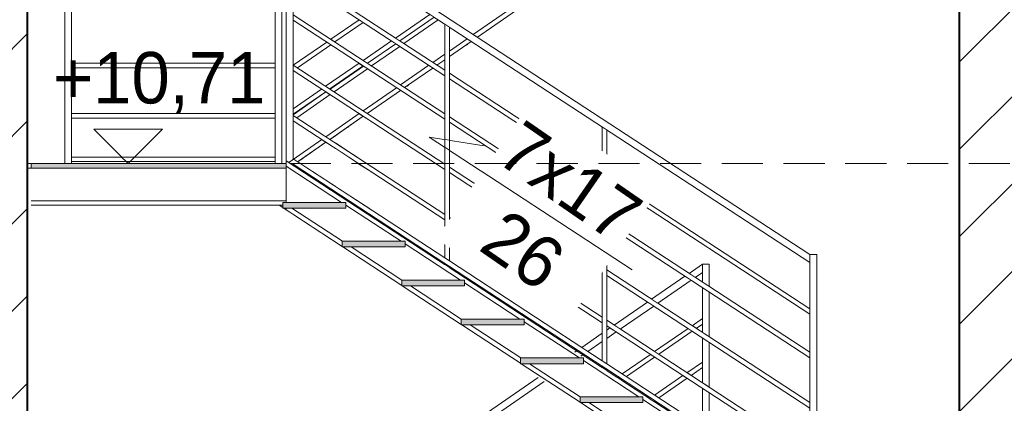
# Model space of a CAD drawing. Header units: millimetres. Extents: x 67877 to 166263, y -957 to 33454.
# Tile 64 of 98: x 79892 to 84198, y 16748 to 18424. Entities that reach past the tile are written whole.
import ezdxf

# ---------------------------------------------------------------- set-up
doc = ezdxf.new("R2010")
doc.units = ezdxf.units.MM
doc.linetypes.add('Przerywana gęsta', pattern=[135, 90, -45])
doc.linetypes.add('Wipeout_Contour', pattern=[1000, 0, -1000])
for name, color, linetype, lineweight in [('0_Nr_pióra__1', 7, 'Continuous', 13), ('0_Nr_pióra__103', 7, 'Continuous', 5), ('0_Nr_pióra__7', 7, 'Continuous', 20), ('inw_schody zewnętrzne_Nr_pióra__1', 7, 'Continuous', 13), ('inw_schody zewnętrzne_Nr_pióra__27', 7, 'Continuous', 40), ('inw_ściany zewnętrzne_Nr_pióra__61', 251, 'Continuous', 13)]:
    doc.layers.add(name, color=color, linetype=linetype, lineweight=lineweight)
doc.layers.add('inw_schody zewnętrzne', color=7, linetype='Continuous')
doc.styles.add('STYL_AUTOMATYCZNY_1', font='GOTHIC.TTF')
pattern_1 = [(45, (51469.33, 7089.58), (-190.9188, 190.9188), [])]

# ---------------------------------------------------------------- blocks, each defined once
blk = doc.blocks.new('Wymiary_57_4', base_point=(768627.9, 14933.1))
at = {"layer": '0_Nr_pióra__1', "linetype": 'Continuous'}
for p, q in [((768627.9, 14933.1), (768477.9, 15083.1)), ((768477.9, 15083.1), (768777.9, 15083.1)), ((768777.9, 15083.1), (768627.9, 14933.1))]:
    blk.add_line(p, q, dxfattribs=at)
at = {"layer": '0_Nr_pióra__1', "insert": (768299.9, 15153.5), "char_height": 225, "attachment_point": 7, "style": 'STYL_AUTOMATYCZNY_1'}
blk.add_mtext('\\A1;{\\pql;\\fCentury Gothic|b0|i0|c238|p34;+10,71}', dxfattribs=at)

msp = doc.modelspace()

# ---------------------------------------------------------------- linework, layer by layer
at = {"layer": '0_Nr_pióra__103', "linetype": 'Continuous'}
msp.add_line((80088.784, 17796.011), (80088.784, 18884.063), dxfattribs=at)

# ---------------------------------------------------------------- wipeouts: each hides what was drawn before it
at = {"linetype": 'Wipeout_Contour', "ltscale": 2310796.565245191}
msp.add_wipeout([(81840.364, 18311.011), (81852.816, 18311.011), (81852.816, 18319.632)], dxfattribs=at)
at = {"linetype": 'Wipeout_Contour', "ltscale": 3075917.023859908}
msp.add_wipeout([(80118.784, 18234.063), (80118.784, 18214.063), (81008.756, 18214.063), (81008.756, 18234.063)], dxfattribs=at)
at = {"linetype": 'Wipeout_Contour', "ltscale": 2310005.949839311}
msp.add_wipeout([(81592.816, 18139.632), (81580.364, 18131.011), (81592.816, 18131.011)], dxfattribs=at)
at = {"linetype": 'Wipeout_Contour', "ltscale": 3075899.570797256}
msp.add_wipeout([(80118.784, 18014.063), (80118.784, 17994.063), (81008.756, 17994.063), (81008.756, 18014.063)], dxfattribs=at)
at = {"linetype": 'Wipeout_Contour', "ltscale": 3078064.914959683}
msp.add_wipeout([(81086.573, 17789.156), (81127.536, 17762.373), (81127.536, 17796.011), (81096.475, 17796.011)], dxfattribs=at).dxf.layer = 'inw_schody zewnętrzne'
at = {"linetype": 'Wipeout_Contour', "ltscale": 3089477.400745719}
msp.add_wipeout([(83976.503, 17796.011), (83976.503, 14826.011), (84001.087, 14826.011), (84001.087, 17796.011)], dxfattribs=at).dxf.layer = 'inw_schody zewnętrzne'
at = {"linetype": 'Wipeout_Contour', "ltscale": 3073271.289818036}
msp.add_wipeout([(79949.128, 17776.011), (79924.544, 17776.011), (79924.544, 14826.011), (79949.128, 14826.011)], dxfattribs=at).dxf.layer = 'inw_schody zewnętrzne'

# ---------------------------------------------------------------- next in the draw order: linework, layer by layer
at = {"layer": '0_Nr_pióra__103', "linetype": 'Continuous'}
for p, q in [((81008.756, 18234.063), (80118.784, 18234.063)), ((81008.756, 18214.063), (80118.784, 18214.063)), ((81008.756, 18014.063), (80118.784, 18014.063)), ((81008.756, 17994.063), (80118.784, 17994.063))]:
    msp.add_line(p, q, dxfattribs=at)

# ---------------------------------------------------------------- next in the draw order: wipeouts: each hides what was drawn before it
at = {"linetype": 'Wipeout_Contour', "ltscale": 3089695.116311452}
msp.add_wipeout([(83976.503, 20506.011), (83976.503, 17796.011), (84001.087, 17796.011), (84001.087, 20506.011)], dxfattribs=at).dxf.layer = 'inw_schody zewnętrzne'
at = {"linetype": 'Wipeout_Contour', "ltscale": 3078428.610153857}
msp.add_wipeout([(81127.536, 17762.373), (81274.472, 17666.299), (81274.472, 17796.011), (81127.536, 17796.011)], dxfattribs=at).dxf.layer = 'inw_schody zewnętrzne'
at = {"linetype": 'Wipeout_Contour', "ltscale": 3073492.840579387}
msp.add_wipeout([(79949.128, 17776.011), (79949.128, 14826.011), (80035.337, 14826.011), (80035.337, 17776.011)], dxfattribs=at).dxf.layer = 'inw_schody zewnętrzne'

# ---------------------------------------------------------------- next in the draw order: wipeouts: each hides what was drawn before it
at = {"linetype": 'Wipeout_Contour', "ltscale": 3089473.5808469}
msp.add_wipeout([(83890.294, 20506.011), (83890.294, 17796.011), (83976.503, 17796.011), (83976.503, 20506.011)], dxfattribs=at).dxf.layer = 'inw_schody zewnętrzne'
at = {"linetype": 'Wipeout_Contour', "ltscale": 3073490.012240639}
msp.add_wipeout([(79924.544, 20486.011), (79924.544, 17796.011), (79949.128, 17796.011), (79949.128, 20486.011)], dxfattribs=at).dxf.layer = 'inw_schody zewnętrzne'
at = {"linetype": 'Wipeout_Contour', "ltscale": 2308572.305049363}
msp.add_wipeout([(81096.475, 17796.011), (81127.536, 17796.011), (81127.536, 17817.515)], dxfattribs=at).dxf.layer = 'inw_schody zewnętrzne'
at = {"linetype": 'Wipeout_Contour', "ltscale": 3079018.402524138}
msp.add_wipeout([(81274.472, 17796.011), (81274.472, 17666.299), (81424.357, 17568.298), (81424.357, 17796.011)], dxfattribs=at).dxf.layer = 'inw_schody zewnętrzne'
at = {"linetype": 'Wipeout_Contour', "ltscale": 9280656.49350918}
msp.add_wipeout([(84225.838, 17796.011), (84001.087, 17796.011), (84001.087, 14826.011), (84225.838, 14826.011), (84632.483, 14826.011), (85176.674, 14826.011), (85950.368, 14826.011), (86059.331, 14826.011), (86059.331, 17796.011), (85950.368, 17796.011), (85176.674, 17796.011), (84632.483, 17796.011)], dxfattribs=at).dxf.layer = 'inw_schody zewnętrzne'

# ---------------------------------------------------------------- next in the draw order: hatches: boundary and pattern name
at = {"layer": 'inw_schody zewnętrzne_Nr_pióra__1', "linetype": 'Continuous'}
h = msp.add_hatch(dxfattribs=at)
h.set_pattern_fill('Bloczki_ceramiczne_0004', color=256, style=0, pattern_type=2)
h.set_pattern_definition(pattern_1)
h.paths.add_polyline_path([(84225.838, 17796.011), (84001.087, 17796.011), (84001.087, 14826.011), (84225.838, 14826.011), (84632.483, 14826.011), (85176.674, 14826.011), (85950.368, 14826.011), (86059.331, 14826.011), (86059.331, 17796.011), (85950.368, 17796.011), (85176.674, 17796.011), (84632.483, 17796.011)])

# ---------------------------------------------------------------- next in the draw order: wipeouts: each hides what was drawn before it
at = {"linetype": 'Wipeout_Contour', "ltscale": 3073374.181215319}
msp.add_wipeout([(79931.102, 17796.011), (79931.102, 17776.011), (79942.032, 17776.011), (79942.032, 17796.011)], dxfattribs=at)
at = {"linetype": 'Wipeout_Contour', "ltscale": 4617516.29911657}
msp.add_wipeout([(81057.816, 17601.011), (81057.816, 17592.898), (81302.816, 17432.705), (81302.816, 17456.011), (81303.352, 17456.011), (81081.587, 17601.011)], dxfattribs=at)
at = {"linetype": 'Wipeout_Contour', "ltscale": 3078434.555820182}
msp.add_wipeout([(81274.472, 17919.24), (81127.536, 17817.515), (81127.536, 17796.011), (81274.472, 17796.011)], dxfattribs=at).dxf.layer = 'inw_schody zewnętrzne'

# ---------------------------------------------------------------- next in the draw order: wipeouts: each hides what was drawn before it
at = {"linetype": 'Wipeout_Contour', "ltscale": 3073339.213501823}
msp.add_wipeout([(79924.544, 17796.011), (79924.544, 17776.011), (79931.102, 17776.011), (79931.102, 17796.011)], dxfattribs=at)
at = {"linetype": 'Wipeout_Contour', "ltscale": 3849326.165786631}
msp.add_wipeout([(81305.407, 17431.011), (81562.816, 17262.705), (81562.816, 17286.011), (81563.352, 17286.011), (81341.587, 17431.011)], dxfattribs=at)
at = {"linetype": 'Wipeout_Contour', "ltscale": 9281308.779943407}
msp.add_wipeout([(84225.838, 20506.011), (84001.087, 20506.011), (84001.087, 17796.011), (84225.838, 17796.011), (84632.483, 17796.011), (85176.674, 17796.011), (85950.368, 17796.011), (86059.331, 17796.011), (86059.331, 20506.011), (85950.368, 20506.011), (85176.674, 20506.011), (84632.483, 20506.011)], dxfattribs=at).dxf.layer = 'inw_schody zewnętrzne'
at = {"linetype": 'Wipeout_Contour', "ltscale": 5388248.501727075}
msp.add_wipeout([(81274.472, 17919.24), (81274.472, 17796.011), (81424.357, 17796.011), (81424.357, 18023.006), (81332.816, 17959.632), (81332.816, 17951.011), (81320.364, 17951.011)], dxfattribs=at).dxf.layer = 'inw_schody zewnętrzne'

# ---------------------------------------------------------------- next in the draw order: hatches: boundary and pattern name
at = {"layer": 'inw_schody zewnętrzne_Nr_pióra__1', "linetype": 'Continuous'}
h = msp.add_hatch(dxfattribs=at)
h.set_pattern_fill('Bloczki_ceramiczne_0004', color=256, style=0, pattern_type=2)
h.set_pattern_definition(pattern_1)
h.paths.add_polyline_path([(84225.838, 20506.011), (84001.087, 20506.011), (84001.087, 17796.011), (84225.838, 17796.011), (84632.483, 17796.011), (85176.674, 17796.011), (85950.368, 17796.011), (86059.331, 17796.011), (86059.331, 20506.011), (85950.368, 20506.011), (85176.674, 20506.011), (84632.483, 20506.011)])

# ---------------------------------------------------------------- next in the draw order: linework, layer by layer
at = {"layer": 'inw_schody zewnętrzne_Nr_pióra__27', "linetype": 'Continuous'}
for p, q in [((84001.087, 20506.011), (84001.087, 17796.011)), ((84001.087, 17796.011), (84001.087, 14826.011))]:
    msp.add_line(p, q, dxfattribs=at)

# ---------------------------------------------------------------- next in the draw order: wipeouts: each hides what was drawn before it
at = {"linetype": 'Wipeout_Contour', "ltscale": 2309215.453413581}
msp.add_wipeout([(81320.364, 17951.011), (81332.816, 17951.011), (81332.816, 17959.632)], dxfattribs=at)
at = {"linetype": 'Wipeout_Contour', "ltscale": 3850610.051950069}
msp.add_wipeout([(81601.587, 17261.011), (81565.407, 17261.011), (81822.816, 17092.705), (81822.816, 17116.011), (81823.352, 17116.011)], dxfattribs=at)
at = {"linetype": 'Wipeout_Contour', "ltscale": 9207591.95235214}
msp.add_wipeout([(77866.301, 17796.011), (77866.301, 14826.011), (77975.263, 14826.011), (78748.957, 14826.011), (79293.148, 14826.011), (79699.793, 14826.011), (79924.544, 14826.011), (79924.544, 17796.011), (79699.793, 17796.011), (79293.148, 17796.011), (78748.957, 17796.011), (77975.263, 17796.011)], dxfattribs=at).dxf.layer = 'inw_schody zewnętrzne'

# ---------------------------------------------------------------- next in the draw order: hatches: boundary and pattern name
at = {"layer": 'inw_schody zewnętrzne_Nr_pióra__1', "linetype": 'Continuous'}
h = msp.add_hatch(dxfattribs=at)
h.set_pattern_fill('Bloczki_ceramiczne_0004', color=256, style=0, pattern_type=2)
h.set_pattern_definition(pattern_1)
h.paths.add_polyline_path([(77866.301, 17796.011), (77866.301, 14826.011), (77975.263, 14826.011), (78748.957, 14826.011), (79293.148, 14826.011), (79699.793, 14826.011), (79924.544, 14826.011), (79924.544, 17796.011), (79699.793, 17796.011), (79293.148, 17796.011), (78748.957, 17796.011), (77975.263, 17796.011)])

# ---------------------------------------------------------------- next in the draw order: wipeouts: each hides what was drawn before it
at = {"linetype": 'Wipeout_Contour', "ltscale": 3081563.910637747}
msp.add_wipeout([(82877.816, 19248.174), (81057.816, 17988.174), (81057.816, 17964.092), (82877.816, 19224.092)], dxfattribs=at)
at = {"linetype": 'Wipeout_Contour', "ltscale": 3851894.136524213}
msp.add_wipeout([(81825.406, 17091.011), (82082.816, 16922.705), (82082.816, 16946.011), (82083.352, 16946.011), (81861.587, 17091.011)], dxfattribs=at)

# ---------------------------------------------------------------- next in the draw order: wipeouts: each hides what was drawn before it
at = {"linetype": 'Wipeout_Contour', "ltscale": 3081588.223233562}
msp.add_wipeout([(81068.684, 17800.853), (81086.573, 17789.156), (82877.816, 19029.247), (82877.816, 19053.329)], dxfattribs=at)
at = {"linetype": 'Wipeout_Contour', "ltscale": 3853178.419339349}
msp.add_wipeout([(82121.588, 16921.011), (82085.407, 16921.011), (82342.816, 16752.705), (82342.816, 16776.011), (82343.352, 16776.011)], dxfattribs=at)
at = {"linetype": 'Wipeout_Contour', "ltscale": 9208249.414466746}
msp.add_wipeout([(77866.301, 20506.011), (77866.301, 17796.011), (77975.263, 17796.011), (78748.957, 17796.011), (79293.148, 17796.011), (79699.793, 17796.011), (79924.544, 17796.011), (79924.544, 20506.011), (79699.793, 20506.011), (79293.148, 20506.011), (78748.957, 20506.011), (77975.263, 20506.011)], dxfattribs=at).dxf.layer = 'inw_schody zewnętrzne'

# ---------------------------------------------------------------- next in the draw order: hatches: boundary and pattern name
at = {"layer": 'inw_schody zewnętrzne_Nr_pióra__1', "linetype": 'Continuous'}
h = msp.add_hatch(dxfattribs=at)
h.set_pattern_fill('Bloczki_ceramiczne_0004', color=256, style=0, pattern_type=2)
h.set_pattern_definition(pattern_1)
h.paths.add_polyline_path([(77866.301, 20506.011), (77866.301, 17796.011), (77975.263, 17796.011), (78748.957, 17796.011), (79293.148, 17796.011), (79699.793, 17796.011), (79924.544, 17796.011), (79924.544, 20506.011), (79699.793, 20506.011), (79293.148, 20506.011), (78748.957, 20506.011), (77975.263, 20506.011)])

# ---------------------------------------------------------------- next in the draw order: linework, layer by layer
at = {"layer": '0_Nr_pióra__1', "linetype": 'Continuous'}
for p, q in [((79924.544, 17796.011), (79931.102, 17796.011)), ((79931.102, 17796.011), (79942.032, 17796.011)), ((79942.032, 17796.011), (79942.032, 17776.011)), ((79924.544, 17776.011), (79931.102, 17776.011)), ((79931.102, 17776.011), (79942.032, 17776.011))]:
    msp.add_line(p, q, dxfattribs=at)
at = {"layer": 'inw_schody zewnętrzne_Nr_pióra__27', "linetype": 'Continuous'}
for p, q in [((79924.544, 20506.011), (79924.544, 17796.011)), ((79924.544, 17796.011), (79924.544, 14826.011))]:
    msp.add_line(p, q, dxfattribs=at)

# ---------------------------------------------------------------- next in the draw order: wipeouts: each hides what was drawn before it
at = {"linetype": 'Wipeout_Contour', "ltscale": 2308630.080618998}
msp.add_wipeout([(81299.908, 17626.011), (81057.816, 17784.302), (81057.816, 17626.011)], dxfattribs=at)
at = {"linetype": 'Wipeout_Contour', "ltscale": 3854462.899920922}
msp.add_wipeout([(82381.587, 16751.011), (82345.406, 16751.011), (82602.816, 16582.705), (82602.816, 16606.011), (82603.352, 16606.011)], dxfattribs=at)

# ---------------------------------------------------------------- next in the draw order: wipeouts: each hides what was drawn before it
at = {"linetype": 'Wipeout_Contour', "ltscale": 3848591.034814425}
msp.add_wipeout([(81081.587, 17601.011), (81303.352, 17456.011), (81559.908, 17456.011), (81317.816, 17614.302), (81317.816, 17601.011)], dxfattribs=at)

# ---------------------------------------------------------------- next in the draw order: wipeouts: each hides what was drawn before it
at = {"linetype": 'Wipeout_Contour', "ltscale": 3849874.683319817}
msp.add_wipeout([(81341.587, 17431.011), (81563.352, 17286.011), (81819.908, 17286.011), (81577.816, 17444.302), (81577.816, 17431.011)], dxfattribs=at)

# ---------------------------------------------------------------- next in the draw order: wipeouts: each hides what was drawn before it
at = {"linetype": 'Wipeout_Contour', "ltscale": 3851158.530493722}
msp.add_wipeout([(81837.816, 17261.011), (81601.587, 17261.011), (81823.352, 17116.011), (82079.908, 17116.011), (81837.816, 17274.302)], dxfattribs=at)

# ---------------------------------------------------------------- next in the draw order: wipeouts: each hides what was drawn before it
at = {"linetype": 'Wipeout_Contour', "ltscale": 3852442.575951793}
msp.add_wipeout([(81861.587, 17091.011), (82083.352, 16946.011), (82339.908, 16946.011), (82097.816, 17104.302), (82097.816, 17091.011)], dxfattribs=at)

# ---------------------------------------------------------------- next in the draw order: wipeouts: each hides what was drawn before it
at = {"linetype": 'Wipeout_Contour', "ltscale": 3853726.819682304}
msp.add_wipeout([(82121.587, 16921.011), (82343.352, 16776.011), (82599.908, 16776.011), (82357.816, 16934.302), (82357.816, 16921.011)], dxfattribs=at)

# ---------------------------------------------------------------- next in the draw order: wipeouts: each hides what was drawn before it
at = {"linetype": 'Wipeout_Contour', "ltscale": 3855011.261268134}
msp.add_wipeout([(82617.816, 16751.011), (82381.587, 16751.011), (82603.352, 16606.011), (82859.908, 16606.011), (82617.816, 16764.302)], dxfattribs=at)

# ---------------------------------------------------------------- next in the draw order: wipeouts: each hides what was drawn before it
at = {"linetype": 'Wipeout_Contour', "ltscale": 20033669.77362396}
msp.add_wipeout([(81057.816, 17784.302), (81299.908, 17626.011), (81317.816, 17626.011), (81317.816, 17614.302), (81559.908, 17456.011), (81577.816, 17456.011), (81577.816, 17444.302), (81819.908, 17286.011), (81837.816, 17286.011), (81837.816, 17274.302), (82079.908, 17116.011), (82097.816, 17116.011), (82097.816, 17104.302), (82339.908, 16946.011), (82357.816, 16946.011), (82357.816, 16934.302), (82599.908, 16776.011), (82617.816, 16776.011), (82617.816, 16764.302), (82859.908, 16606.011), (82877.816, 16606.011), (82877.816, 16594.302), (83119.908, 16436.011), (83137.816, 16436.011), (83137.816, 16447.959), (81057.816, 17807.959)], dxfattribs=at)

# ---------------------------------------------------------------- next in the draw order: hatches: boundary and pattern name
at = {"layer": '0_Nr_pióra__1', "linetype": 'Continuous'}
for points in [[(81057.816, 17776.011), (81057.816, 17796.011), (79942.032, 17796.011), (79942.032, 17776.011)], [(81317.816, 17601.011), (81317.816, 17626.011), (81042.816, 17626.011), (81042.816, 17601.011)], [(81577.816, 17431.011), (81577.816, 17456.011), (81302.816, 17456.011), (81302.816, 17431.011)], [(81837.816, 17261.011), (81837.816, 17286.011), (81562.816, 17286.011), (81562.816, 17261.011)], [(82097.816, 17091.011), (82097.816, 17116.011), (81822.816, 17116.011), (81822.816, 17091.011)], [(82357.816, 16921.011), (82357.816, 16946.011), (82082.816, 16946.011), (82082.816, 16921.011)], [(82617.816, 16751.011), (82617.816, 16776.011), (82342.816, 16776.011), (82342.816, 16751.011)]]:
    msp.add_hatch(color=256, dxfattribs=at).paths.add_polyline_path(points)

# ---------------------------------------------------------------- next in the draw order: linework, layer by layer
at = {"layer": '0_Nr_pióra__103', "linetype": 'Continuous'}
for p, q in [((81057.816, 17807.959), (81057.816, 17796.011)), ((81057.816, 17796.011), (81057.816, 17776.011)), ((81057.816, 17776.011), (79942.032, 17776.011)), ((81057.816, 17776.011), (81057.816, 17626.011)), ((81057.816, 17633.384), (79942.032, 17633.384)), ((81042.816, 17613.384), (79942.032, 17613.384)), ((80809.352, 17613.384), (81042.816, 17613.384)), ((81042.816, 17626.011), (81042.816, 17601.011)), ((81057.816, 17601.011), (81057.816, 17592.898)), ((81562.816, 17286.011), (81562.816, 17261.011)), ((82342.816, 16776.011), (82342.816, 16751.011))]:
    msp.add_line(p, q, dxfattribs=at)

# ---------------------------------------------------------------- next in the draw order: wipeouts: each hides what was drawn before it
at = {"linetype": 'Wipeout_Contour', "ltscale": 3080018.374883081}
msp.add_wipeout([(82159.057, 16860.907), (81063.208, 16106.226), (81080.223, 16081.518), (82186.19, 16843.167)], dxfattribs=at)

# ---------------------------------------------------------------- next in the draw order: linework, layer by layer
at = {"layer": '0_Nr_pióra__103', "linetype": 'Continuous'}
for p, q in [((81078.208, 16116.556), (82159.057, 16860.907)), ((81080.223, 16081.518), (82186.19, 16843.167))]:
    msp.add_line(p, q, dxfattribs=at)

# ---------------------------------------------------------------- next in the draw order: wipeouts: each hides what was drawn before it
at = {"linetype": 'Wipeout_Contour', "ltscale": 3082538.739325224}
msp.add_wipeout([(81087.816, 18874.271), (81087.816, 18838.445), (83346.561, 17363.914), (83362.96, 17389.035)], dxfattribs=at)
at = {"linetype": 'Wipeout_Contour', "ltscale": 3075884.700226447}
msp.add_wipeout([(80118.784, 17824.063), (80118.784, 17804.063), (81008.756, 17804.063), (81008.756, 17824.063)], dxfattribs=at)

# ---------------------------------------------------------------- next in the draw order: linework, layer by layer
at = {"layer": '0_Nr_pióra__103', "linetype": 'Continuous'}
for p, q in [((81875.98, 18359.75), (82883.754, 19057.44)), ((81893.883, 18348.063), (82918.539, 19057.44)), ((80118.784, 17796.011), (80118.784, 18854.063)), ((81008.756, 17796.011), (81008.756, 18854.063)), ((81057.816, 17796.011), (79942.032, 17796.011)), ((81008.756, 17824.063), (80118.784, 17824.063)), ((81008.756, 17804.063), (80118.784, 17804.063)), ((83377.854, 17379.079), (83377.854, 17398.663)), ((83377.854, 16291.011), (83377.854, 17379.079))]:
    msp.add_line(p, q, dxfattribs=at)

# ---------------------------------------------------------------- next in the draw order: block references
at = {"linetype": 'Continuous'}
msp.add_blockref('Wymiary_57_4', (80365.885, 17796.011), dxfattribs=at)

# ---------------------------------------------------------------- next in the draw order: wipeouts: each hides what was drawn before it
at = {"linetype": 'Wipeout_Contour', "ltscale": 3079289.584972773}
msp.add_wipeout([(81087.816, 17816.213), (81087.816, 17792.329), (81751.149, 17359.299), (81751.149, 17383.183)], dxfattribs=at)

# ---------------------------------------------------------------- next in the draw order: linework, layer by layer
at = {"layer": '0_Nr_pióra__103', "linetype": 'Continuous'}
for p, q in [((81302.816, 17456.011), (81302.816, 17431.011)), ((81577.816, 17456.011), (81302.816, 17456.011)), ((81577.816, 17456.011), (81577.816, 17431.011)), ((81577.816, 17431.011), (81302.816, 17431.011)), ((81562.816, 17262.705), (81305.406, 17431.011)), ((81563.352, 17286.011), (81341.587, 17431.011))]:
    msp.add_line(p, q, dxfattribs=at)

# ---------------------------------------------------------------- next in the draw order: wipeouts: each hides what was drawn before it
at = {"linetype": 'Wipeout_Contour', "ltscale": 3079304.215781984}
msp.add_wipeout([(81087.816, 17982.329), (81751.149, 17549.299), (81751.149, 17573.183), (81087.816, 18006.213)], dxfattribs=at)
at = {"linetype": 'Wipeout_Contour', "ltscale": 3081998.714021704}
msp.add_wipeout([(82439.482, 16933.832), (81771.149, 17370.127), (81771.149, 17346.242), (82439.482, 16909.948)], dxfattribs=at)

# ---------------------------------------------------------------- next in the draw order: linework, layer by layer
at = {"layer": '0_Nr_pióra__103', "linetype": 'Continuous'}
for p, q in [((81302.816, 17432.705), (81026.483, 17613.384)), ((81317.816, 17626.011), (81042.816, 17626.011)), ((81317.816, 17626.011), (81317.816, 17601.011)), ((81559.908, 17456.011), (81317.816, 17614.302)), ((81317.816, 17601.011), (81042.816, 17601.011)), ((81303.352, 17456.011), (81081.587, 17601.011)), ((82082.816, 16946.011), (82082.816, 16921.011)), ((82357.816, 16921.011), (82082.816, 16921.011)), ((82342.816, 16752.705), (82085.406, 16921.011)), ((82343.352, 16776.011), (82121.587, 16921.011))]:
    msp.add_line(p, q, dxfattribs=at)

# ---------------------------------------------------------------- next in the draw order: wipeouts: each hides what was drawn before it
at = {"linetype": 'Wipeout_Contour', "ltscale": 3079321.390953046}
msp.add_wipeout([(81087.816, 18202.329), (81751.149, 17769.299), (81751.149, 17793.183), (81087.816, 18226.213)], dxfattribs=at)
at = {"linetype": 'Wipeout_Contour', "ltscale": 3082012.890351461}
msp.add_wipeout([(81771.149, 17536.242), (82439.482, 17099.948), (82439.482, 17123.832), (81771.149, 17560.127)], dxfattribs=at)
at = {"linetype": 'Wipeout_Contour', "ltscale": 3082921.343610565}
msp.add_wipeout([(82332.079, 16980.062), (82319.25, 16971.227), (82346.382, 16953.487), (82359.232, 16962.336)], dxfattribs=at)
at = {"linetype": 'Wipeout_Contour', "ltscale": 3085154.001433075}
msp.add_wipeout([(82459.482, 16920.776), (82459.482, 16896.892), (83347.96, 16316.885), (83347.96, 16340.769)], dxfattribs=at)

# ---------------------------------------------------------------- next in the draw order: linework, layer by layer
at = {"layer": '0_Nr_pióra__103', "linetype": 'Continuous'}
for p, q in [((81068.684, 17800.853), (81212.884, 17900.684)), ((81107.292, 17803.499), (81230.787, 17888.996)), ((81086.573, 17789.156), (81089.535, 17791.207)), ((81087.816, 17788.344), (81087.816, 17792.329)), ((81299.908, 17626.011), (81057.816, 17784.302)), ((81837.816, 17286.011), (81562.816, 17286.011)), ((81837.816, 17286.011), (81837.816, 17261.011)), ((82079.908, 17116.011), (81837.816, 17274.302)), ((81837.816, 17261.011), (81562.816, 17261.011)), ((81822.816, 17092.705), (81565.406, 17261.011)), ((81823.352, 17116.011), (81601.587, 17261.011)), ((81822.816, 17116.011), (81822.816, 17091.011)), ((82097.816, 17116.011), (81822.816, 17116.011)), ((82097.816, 17116.011), (82097.816, 17091.011)), ((82097.816, 17091.011), (81822.816, 17091.011)), ((82082.816, 16922.705), (81825.406, 17091.011)), ((82083.352, 16946.011), (81861.587, 17091.011)), ((82357.816, 16946.011), (82082.816, 16946.011)), ((82357.816, 16946.011), (82357.816, 16921.011))]:
    msp.add_line(p, q, dxfattribs=at)

# ---------------------------------------------------------------- next in the draw order: wipeouts: each hides what was drawn before it
at = {"linetype": 'Wipeout_Contour', "ltscale": 3079338.817514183}
msp.add_wipeout([(81087.816, 18446.213), (81087.816, 18422.329), (81751.149, 17989.299), (81751.149, 18013.183)], dxfattribs=at)
at = {"linetype": 'Wipeout_Contour', "ltscale": 3082029.539089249}
msp.add_wipeout([(81771.149, 17756.242), (82439.482, 17319.948), (82439.482, 17343.832), (81771.149, 17780.127)], dxfattribs=at)
at = {"linetype": 'Wipeout_Contour', "ltscale": 3085167.649755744}
msp.add_wipeout([(82459.482, 17110.776), (82459.482, 17086.892), (83347.96, 16506.885), (83347.96, 16530.769)], dxfattribs=at)

# ---------------------------------------------------------------- next in the draw order: wipeouts: each hides what was drawn before it
at = {"linetype": 'Wipeout_Contour', "ltscale": 3079354.070028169}
msp.add_wipeout([(81087.816, 18612.329), (81751.149, 18179.299), (81751.149, 18203.183), (81087.816, 18636.213)], dxfattribs=at)
at = {"linetype": 'Wipeout_Contour', "ltscale": 3078267.666365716}
msp.add_wipeout([(81087.816, 18011.031), (81230.418, 18109.237), (81212.315, 18121.054), (81087.816, 18035.315)], dxfattribs=at)
at = {"linetype": 'Wipeout_Contour', "ltscale": 3082046.439000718}
msp.add_wipeout([(81771.149, 17976.242), (82439.482, 17539.948), (82439.482, 17563.832), (81771.149, 18000.127)], dxfattribs=at)
at = {"linetype": 'Wipeout_Contour', "ltscale": 3085183.686890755}
msp.add_wipeout([(82459.482, 17306.892), (83347.96, 16726.885), (83347.96, 16750.769), (82459.482, 17330.776)], dxfattribs=at)

# ---------------------------------------------------------------- next in the draw order: linework, layer by layer
at = {"layer": '0_Nr_pióra__103', "linetype": 'Continuous'}
for p, q in [((81557.749, 18139.436), (81681.244, 18224.933)), ((81575.652, 18127.749), (81699.147, 18213.246)), ((81103.69, 17995.851), (81249.488, 18096.788)), ((81230.64, 17912.976), (81376.438, 18013.914)), ((81248.543, 17901.289), (81394.341, 18002.226)), ((82602.816, 16582.705), (82345.406, 16751.011)), ((82603.352, 16606.011), (82381.587, 16751.011))]:
    msp.add_line(p, q, dxfattribs=at)

# ---------------------------------------------------------------- next in the draw order: wipeouts: each hides what was drawn before it
at = {"linetype": 'Wipeout_Contour', "ltscale": 2308522.970329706}
msp.add_wipeout([(81088.783, 18421.697), (81087.816, 18422.329), (81087.816, 18421.031)], dxfattribs=at)
at = {"linetype": 'Wipeout_Contour', "ltscale": 3078906.732690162}
msp.add_wipeout([(81230.12, 18133.316), (81248.222, 18121.498), (81394.416, 18222.178), (81376.313, 18233.995)], dxfattribs=at)
at = {"linetype": 'Wipeout_Contour', "ltscale": 2308509.720021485}
msp.add_wipeout([(81087.816, 18202.329), (81087.816, 18201.031), (81088.783, 18201.697)], dxfattribs=at)
at = {"linetype": 'Wipeout_Contour', "ltscale": 3082061.236507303}
msp.add_wipeout([(81771.149, 18166.242), (82439.482, 17729.948), (82439.482, 17753.832), (81771.149, 18190.127)], dxfattribs=at)
at = {"linetype": 'Wipeout_Contour', "ltscale": 3085199.97494735}
msp.add_wipeout([(82459.482, 17550.776), (82459.482, 17526.892), (83347.96, 16946.885), (83347.96, 16970.769)], dxfattribs=at)
at = {"linetype": 'Wipeout_Contour', "ltscale": 3083603.873661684}
msp.add_wipeout([(82509.389, 16864.312), (82496.423, 16855.383), (82514.511, 16843.556), (82527.491, 16852.495)], dxfattribs=at)
at = {"linetype": 'Wipeout_Contour', "ltscale": 3084163.407864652}
msp.add_wipeout([(82637.948, 16762.848), (82656.036, 16751.021), (82669.125, 16760.035), (82651.023, 16771.852)], dxfattribs=at)

# ---------------------------------------------------------------- next in the draw order: linework, layer by layer
at = {"layer": '0_Nr_pióra__103', "linetype": 'Continuous'}
for p, q in [((81394.194, 18026.206), (81539.992, 18127.144)), ((81412.098, 18014.519), (81557.896, 18115.456)), ((82617.816, 16776.011), (82342.816, 16776.011)), ((82617.816, 16776.011), (82617.816, 16751.011)), ((82617.816, 16751.011), (82342.816, 16751.011))]:
    msp.add_line(p, q, dxfattribs=at)

# ---------------------------------------------------------------- next in the draw order: wipeouts: each hides what was drawn before it
at = {"linetype": 'Wipeout_Contour', "ltscale": 3080678.203350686}
msp.add_wipeout([(81751.149, 18405.414), (81751.149, 17342.678), (81771.149, 17329.601), (81771.149, 18392.358)], dxfattribs=at)
at = {"linetype": 'Wipeout_Contour', "ltscale": 3078347.689233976}
msp.add_wipeout([(81088.486, 18225.776), (81106.588, 18213.959), (81252.781, 18314.638), (81234.679, 18326.455)], dxfattribs=at)
at = {"linetype": 'Wipeout_Contour', "ltscale": 3079526.276916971}
msp.add_wipeout([(81517.948, 18331.535), (81394.118, 18246.257), (81412.22, 18234.439), (81536.05, 18319.717)], dxfattribs=at)
at = {"linetype": 'Wipeout_Contour', "ltscale": 3085214.24383195}
msp.add_wipeout([(82459.482, 17716.892), (83347.96, 17136.885), (83347.96, 17160.769), (82459.482, 17740.776)], dxfattribs=at)
at = {"linetype": 'Wipeout_Contour', "ltscale": 3084512.68930176}
msp.add_wipeout([(82668.827, 16784.114), (82686.93, 16772.296), (82810.76, 16857.574), (82792.657, 16869.392)], dxfattribs=at)

# ---------------------------------------------------------------- next in the draw order: linework, layer by layer
at = {"layer": '0_Nr_pióra__103', "linetype": 'Continuous'}
for p, q in [((81751.149, 18203.183), (81751.149, 18405.414)), ((81771.149, 18190.127), (81771.149, 18392.358)), ((81430.799, 18222.311), (81554.294, 18307.808)), ((81771.149, 18287.175), (81849.345, 18341.311)), ((81771.149, 18263.093), (81867.248, 18329.623)), ((81699, 18237.226), (81751.149, 18273.329)), ((81230.12, 18133.316), (81376.313, 18233.995)), ((81248.222, 18121.498), (81394.415, 18222.178)), ((81249.341, 18120.768), (81395.139, 18221.705)), ((81716.904, 18225.539), (81751.149, 18249.247)), ((81267.244, 18109.081), (81413.042, 18210.018)), ((81751.149, 18179.299), (81751.149, 18203.183)), ((81751.149, 18013.183), (81751.149, 18179.299)), ((81771.149, 18166.242), (81771.149, 18190.127)), ((81771.149, 18000.127), (81771.149, 18166.242)), ((81751.149, 17989.299), (81751.149, 18013.183)), ((81751.149, 17793.183), (81751.149, 17989.299)), ((81771.149, 17976.242), (81771.149, 18000.127)), ((81771.149, 17780.127), (81771.149, 17976.242)), ((81751.149, 17383.183), (81087.816, 17816.213)), ((81751.149, 17359.299), (81087.816, 17792.329)), ((81751.149, 17769.299), (81751.149, 17793.183)), ((81751.149, 17573.183), (81751.149, 17769.299)), ((81771.149, 17756.242), (81771.149, 17780.127)), ((81771.149, 17560.127), (81771.149, 17756.242)), ((81751.149, 17549.299), (81751.149, 17573.183)), ((81751.149, 17383.183), (81751.149, 17549.299)), ((81771.149, 17536.242), (81771.149, 17560.127)), ((81771.149, 17370.127), (81771.149, 17536.242)), ((81819.908, 17286.011), (81577.816, 17444.302)), ((83347.854, 17365.893), (83347.854, 17398.663)), ((83347.854, 17398.663), (83377.854, 17398.663)), ((81771.149, 17370.127), (81751.149, 17383.183)), ((81771.149, 17346.242), (81751.149, 17359.299)), ((81751.149, 17354.626), (81751.149, 17359.299)), ((83347.854, 16310.627), (83347.854, 17365.893)), ((81771.149, 17341.549), (81771.149, 17346.242)), ((82646.848, 16768.977), (82651.023, 16771.852)), ((82664.936, 16757.15), (82669.125, 16760.035))]:
    msp.add_line(p, q, dxfattribs=at)

# ---------------------------------------------------------------- next in the draw order: wipeouts: each hides what was drawn before it
at = {"linetype": 'Wipeout_Contour', "ltscale": 7694866.138771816}
msp.add_wipeout([(81048.208, 17965.896), (81057.816, 17972.513), (81057.816, 18858.029), (81056.416, 18858.942), (81057.816, 18861.086), (81057.816, 18893.856), (81078.208, 18880.544), (81078.208, 19054.445), (81063.208, 19076.226), (81048.208, 19065.896)], dxfattribs=at)
at = {"linetype": 'Wipeout_Contour', "ltscale": 3080155.121815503}
msp.add_wipeout([(81535.752, 18343.796), (81553.854, 18331.979), (81704.606, 18435.798), (81686.504, 18447.615)], dxfattribs=at)
at = {"linetype": 'Wipeout_Contour', "ltscale": 3078967.284154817}
msp.add_wipeout([(81376.313, 18423.995), (81252.483, 18338.717), (81270.586, 18326.899), (81394.416, 18412.178)], dxfattribs=at)
at = {"linetype": 'Wipeout_Contour', "ltscale": 3083396.525594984}
msp.add_wipeout([(82459.482, 17943.007), (82439.482, 17956.063), (82439.482, 16892.614), (82459.482, 16879.537)], dxfattribs=at)
at = {"linetype": 'Wipeout_Contour', "ltscale": 2313919.832433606}
msp.add_wipeout([(82909.831, 17341.518), (82907.816, 17344.445), (82907.816, 17340.13)], dxfattribs=at)
at = {"linetype": 'Wipeout_Contour', "ltscale": 3083952.962231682}
msp.add_wipeout([(82651.023, 16961.852), (82527.193, 16876.574), (82545.295, 16864.756), (82669.125, 16950.035)], dxfattribs=at)
at = {"linetype": 'Wipeout_Contour', "ltscale": 3084953.267390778}
msp.add_wipeout([(82877.816, 16928.038), (82810.462, 16881.653), (82828.564, 16869.836), (82877.816, 16903.754)], dxfattribs=at)

# ---------------------------------------------------------------- next in the draw order: linework, layer by layer
at = {"layer": '0_Nr_pióra__103', "linetype": 'Continuous'}
for p, q in [((81038.756, 17796.011), (81038.756, 18884.063)), ((83347.96, 17398.827), (81087.816, 18874.271)), ((81057.816, 17796.011), (81057.816, 18858.029)), ((81087.816, 17814.098), (81087.816, 18838.445)), ((81751.149, 18203.183), (81087.816, 18636.213)), ((81751.149, 18179.299), (81087.816, 18612.329)), ((81751.149, 18013.183), (81087.816, 18446.213)), ((81535.752, 18343.796), (81686.504, 18447.615)), ((81554.147, 18331.788), (81704.492, 18435.873)), ((81662.098, 18406.523), (81704.607, 18435.798)), ((81751.149, 17989.299), (81087.816, 18422.329)), ((81087.816, 18421.031), (81088.783, 18421.697)), ((81252.483, 18338.717), (81376.313, 18423.995)), ((81270.586, 18326.899), (81394.415, 18412.178)), ((81572.05, 18320.1), (81722.395, 18424.185)), ((81088.486, 18225.776), (81234.679, 18326.455)), ((81106.588, 18213.959), (81252.781, 18314.638)), ((81394.118, 18246.256), (81517.948, 18331.535)), ((81412.895, 18233.998), (81536.391, 18319.495)), ((81751.149, 17793.183), (81087.816, 18226.213)), ((81751.149, 17769.299), (81087.816, 18202.329)), ((81087.816, 18201.031), (81088.783, 18201.697)), ((82439.482, 17753.832), (81771.149, 18190.127)), ((82439.482, 17729.948), (81771.149, 18166.242)), ((81087.816, 18035.315), (81212.315, 18121.054)), ((81087.816, 18011.031), (81230.418, 18109.237)), ((81087.816, 18008.943), (81231.585, 18108.475)), ((81751.149, 17573.183), (81087.816, 18006.213)), ((81057.816, 17988.174), (81057.816, 17964.092)), ((81057.816, 17964.092), (81057.816, 17807.959)), ((81751.149, 17549.299), (81087.816, 17982.329)), ((82439.482, 17563.832), (81771.149, 18000.127)), ((82439.482, 17539.948), (81771.149, 17976.242)), ((82439.482, 17753.832), (82439.482, 17956.063)), ((82459.482, 17740.776), (82459.482, 17943.007)), ((82439.482, 17343.832), (81771.149, 17780.127)), ((82439.482, 17319.948), (81771.149, 17756.242)), ((82439.482, 17729.948), (82439.482, 17753.832)), ((82439.482, 17563.832), (82439.482, 17729.948)), ((82459.482, 17716.892), (82459.482, 17740.776)), ((82459.482, 17550.776), (82459.482, 17716.892)), ((82439.482, 17123.832), (81771.149, 17560.127)), ((82439.482, 17099.948), (81771.149, 17536.242)), ((82439.482, 17539.948), (82439.482, 17563.832)), ((82439.482, 17343.832), (82439.482, 17539.948)), ((82459.482, 17526.892), (82459.482, 17550.776)), ((82459.482, 17330.776), (82459.482, 17526.892)), ((82439.482, 17319.948), (82439.482, 17343.832)), ((82439.482, 17123.832), (82439.482, 17319.948)), ((82459.482, 17306.892), (82459.482, 17330.776)), ((82459.482, 17110.776), (82459.482, 17306.892)), ((82439.482, 17099.948), (82439.482, 17123.832)), ((82599.908, 16776.011), (82357.816, 16934.302)), ((82459.482, 16920.776), (82439.482, 16933.832)), ((82459.482, 16896.892), (82439.482, 16909.948)), ((82439.482, 16904.562), (82439.482, 16909.948)), ((82459.482, 16891.485), (82459.482, 16896.892)), ((82505.323, 16861.512), (82509.389, 16864.312)), ((82523.411, 16849.685), (82527.491, 16852.495)), ((82668.827, 16784.114), (82792.657, 16869.392)), ((82686.93, 16772.296), (82810.76, 16857.574))]:
    msp.add_line(p, q, dxfattribs=at)

# ---------------------------------------------------------------- next in the draw order: wipeouts: each hides what was drawn before it
at = {"linetype": 'Wipeout_Contour', "ltscale": 3083173.07902593}
msp.add_wipeout([(82439.482, 17054.028), (82349.883, 16992.324), (82377.037, 16974.597), (82439.482, 17017.602)], dxfattribs=at)
at = {"linetype": 'Wipeout_Contour', "ltscale": 3085132.335070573}
msp.add_wipeout([(82877.816, 16837.684), (82907.816, 16818.1), (82907.816, 17014.215), (82877.816, 17033.8)], dxfattribs=at)

# ---------------------------------------------------------------- next in the draw order: linework, layer by layer
at = {"layer": '0_Nr_pióra__103', "linetype": 'Continuous'}
for p, q in [((82339.908, 16946.011), (82097.816, 17104.302)), ((82319.25, 16971.227), (82332.079, 16980.062)), ((82346.382, 16953.487), (82359.232, 16962.336)), ((82810.462, 16881.653), (82877.816, 16928.038)), ((82828.564, 16869.836), (82877.816, 16903.754))]:
    msp.add_line(p, q, dxfattribs=at)

# ---------------------------------------------------------------- next in the draw order: wipeouts: each hides what was drawn before it
at = {"linetype": 'Wipeout_Contour', "ltscale": 3083465.301729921}
msp.add_wipeout([(82459.482, 17031.376), (82500.867, 17059.876), (82473.713, 17077.602), (82459.482, 17067.801)], dxfattribs=at)
at = {"linetype": 'Wipeout_Contour', "ltscale": 3085117.485674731}
msp.add_wipeout([(82877.816, 16813.8), (82877.816, 16647.684), (82907.816, 16628.1), (82907.816, 16794.215)], dxfattribs=at)

# ---------------------------------------------------------------- next in the draw order: linework, layer by layer
at = {"layer": '0_Nr_pióra__103', "linetype": 'Continuous'}
for p, q in [((82439.482, 16933.832), (81771.149, 17370.127)), ((82439.482, 16909.948), (81771.149, 17346.242)), ((82439.482, 16933.832), (82439.482, 17099.948)), ((82459.482, 17086.892), (82459.482, 17110.776)), ((82349.883, 16992.323), (82439.482, 17054.028)), ((82459.482, 16920.776), (82459.482, 17086.892)), ((82377.037, 16974.597), (82439.482, 17017.602)), ((82907.816, 16818.1), (82907.816, 17014.215)), ((83347.96, 16340.769), (82459.482, 16920.776)), ((83347.96, 16316.885), (82459.482, 16896.892)), ((82877.816, 16647.684), (82877.816, 16813.8)), ((82859.908, 16606.011), (82617.816, 16764.302)), ((82907.816, 16628.1), (82907.816, 16794.215))]:
    msp.add_line(p, q, dxfattribs=at)

# ---------------------------------------------------------------- next in the draw order: wipeouts: each hides what was drawn before it
at = {"linetype": 'Wipeout_Contour', "ltscale": 3083889.121663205}
msp.add_wipeout([(82491.518, 17089.863), (82518.671, 17072.137), (82664.864, 17172.816), (82637.711, 17190.542)], dxfattribs=at)

# ---------------------------------------------------------------- next in the draw order: linework, layer by layer
at = {"layer": '0_Nr_pióra__103', "linetype": 'Continuous'}
for p, q in [((82459.482, 17067.801), (82473.713, 17077.602)), ((82459.482, 17031.376), (82500.867, 17059.876))]:
    msp.add_line(p, q, dxfattribs=at)

# ---------------------------------------------------------------- next in the draw order: wipeouts: each hides what was drawn before it
at = {"linetype": 'Wipeout_Contour', "ltscale": 3084553.392354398}
msp.add_wipeout([(82655.515, 17202.804), (82682.669, 17185.078), (82828.862, 17285.757), (82801.709, 17303.483)], dxfattribs=at)
at = {"linetype": 'Wipeout_Contour', "ltscale": 3084571.825608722}
msp.add_wipeout([(82815.021, 17074.793), (82668.828, 16974.114), (82686.93, 16962.296), (82833.123, 17062.975)], dxfattribs=at)

# ---------------------------------------------------------------- next in the draw order: linework, layer by layer
at = {"layer": '0_Nr_pióra__103', "linetype": 'Continuous'}
for p, q in [((82491.518, 17089.863), (82637.711, 17190.542)), ((82518.671, 17072.137), (82664.864, 17172.816)), ((82527.193, 16876.574), (82651.023, 16961.852)), ((82545.295, 16864.756), (82669.125, 16950.035))]:
    msp.add_line(p, q, dxfattribs=at)

# ---------------------------------------------------------------- next in the draw order: wipeouts: each hides what was drawn before it
at = {"linetype": 'Wipeout_Contour', "ltscale": 3085011.726657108}
msp.add_wipeout([(82877.816, 17355.896), (82819.513, 17315.745), (82846.666, 17298.019), (82877.816, 17319.47)], dxfattribs=at)
at = {"linetype": 'Wipeout_Contour', "ltscale": 3085012.341028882}
msp.add_wipeout([(82877.816, 17118.038), (82832.825, 17087.054), (82850.928, 17075.237), (82877.816, 17093.754)], dxfattribs=at)

# ---------------------------------------------------------------- next in the draw order: linework, layer by layer
at = {"layer": '0_Nr_pióra__103', "linetype": 'Continuous'}
for p, q in [((82655.515, 17202.804), (82801.709, 17303.483)), ((82682.669, 17185.078), (82828.862, 17285.757)), ((82668.827, 16974.114), (82815.021, 17074.793)), ((82686.93, 16962.296), (82833.123, 17062.975))]:
    msp.add_line(p, q, dxfattribs=at)

# ---------------------------------------------------------------- next in the draw order: wipeouts: each hides what was drawn before it
at = {"linetype": 'Wipeout_Contour', "ltscale": 3085148.50582249}
msp.add_wipeout([(82877.816, 17057.684), (82907.816, 17038.1), (82907.816, 17234.215), (82877.816, 17253.8)], dxfattribs=at)

# ---------------------------------------------------------------- next in the draw order: linework, layer by layer
at = {"layer": '0_Nr_pióra__103', "linetype": 'Continuous'}
for p, q in [((82907.816, 17038.1), (82907.816, 17234.215)), ((83347.96, 16530.769), (82459.482, 17110.776)), ((82832.825, 17087.054), (82877.816, 17118.038)), ((83347.96, 16506.885), (82459.482, 17086.892)), ((82850.928, 17075.237), (82877.816, 17093.754)), ((82877.816, 16837.684), (82877.816, 17033.8))]:
    msp.add_line(p, q, dxfattribs=at)

# ---------------------------------------------------------------- next in the draw order: wipeouts: each hides what was drawn before it
at = {"linetype": 'Wipeout_Contour', "ltscale": 3085161.237583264}
msp.add_wipeout([(82877.816, 17355.896), (82877.816, 17277.684), (82907.816, 17258.1), (82907.816, 17376.556)], dxfattribs=at)

# ---------------------------------------------------------------- next in the draw order: linework, layer by layer
at = {"layer": '0_Nr_pióra__103', "linetype": 'Continuous'}
for p, q in [((83347.96, 17363), (81087.816, 18838.445)), ((83377.854, 16291.011), (81057.816, 17807.959)), ((83347.96, 17160.769), (82459.482, 17740.776)), ((83347.96, 17136.885), (82459.482, 17716.892)), ((83347.96, 16970.769), (82459.482, 17550.776)), ((83347.96, 16946.885), (82459.482, 17526.892)), ((82819.513, 17315.745), (82877.816, 17355.896)), ((82877.816, 17319.47), (82877.816, 17355.896)), ((82877.816, 17355.896), (82907.816, 17355.896)), ((82907.816, 17344.445), (82907.816, 17355.896)), ((83347.96, 16750.769), (82459.482, 17330.776)), ((82846.666, 17298.018), (82877.816, 17319.47)), ((82877.816, 17277.684), (82877.816, 17319.47)), ((82907.816, 17340.13), (82907.816, 17344.445)), ((82907.816, 17258.1), (82907.816, 17340.13)), ((83347.96, 16726.885), (82459.482, 17306.892)), ((82877.816, 17057.684), (82877.816, 17253.8))]:
    msp.add_line(p, q, dxfattribs=at)

# ---------------------------------------------------------------- next in the draw order: wipeouts: each hides what was drawn before it
at = {"linetype": 'Wipeout_Contour', "ltscale": 3080257.398616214}
msp.add_wipeout([(81148.413, 19008.973), (81705.698, 19398.221), (82121.776, 18802.525), (81564.491, 18413.277)], dxfattribs=at).dxf.layer = '0_Nr_pióra__7'
at = {"linetype": 'Wipeout_Contour', "ltscale": 3082413.607937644}
msp.add_wipeout([(82127.919, 18065.515), (82687.042, 17678.912), (82273.793, 17081.251), (81714.669, 17467.854)], dxfattribs=at).dxf.layer = '0_Nr_pióra__7'

# ---------------------------------------------------------------- next in the draw order: linework, layer by layer
at = {"layer": '0_Nr_pióra__1', "linetype": 'Continuous'}
for p, q in [((82571.152, 17331.65), (81683.522, 17911.104)), ((81683.522, 17911.104), (81924.03, 17873.579))]:
    msp.add_line(p, q, dxfattribs=at)
at = {"layer": 'inw_ściany zewnętrzne_Nr_pióra__61', "linetype": 'Przerywana gęsta', "ltscale": 2, "flags": 128}
msp.add_lwpolyline([(81072.816, 17796.011), (90410.826, 17796.011)], dxfattribs=at)

# ---------------------------------------------------------------- next in the draw order: texts
at = {"layer": '0_Nr_pióra__7', "linetype": 'Continuous', "insert": (82028.428, 17324.01), "char_height": 225, "attachment_point": 8, "rotation": 325.3383, "line_spacing_factor": 0.96291, "style": 'STYL_AUTOMATYCZNY_1'}
msp.add_mtext('\\A1;{\\pqc;\\fCentury Gothic|b0|i0|c238|p34;7\\fCentury Gothic|b0|i0|c238|p34;x1\\fCentury Gothic|b0|i0|c238|p34;7\\P\\pqc;\\fCentury Gothic|b0|i0|c238|p34;26}', dxfattribs=at)

doc.saveas('drawing.dxf')
